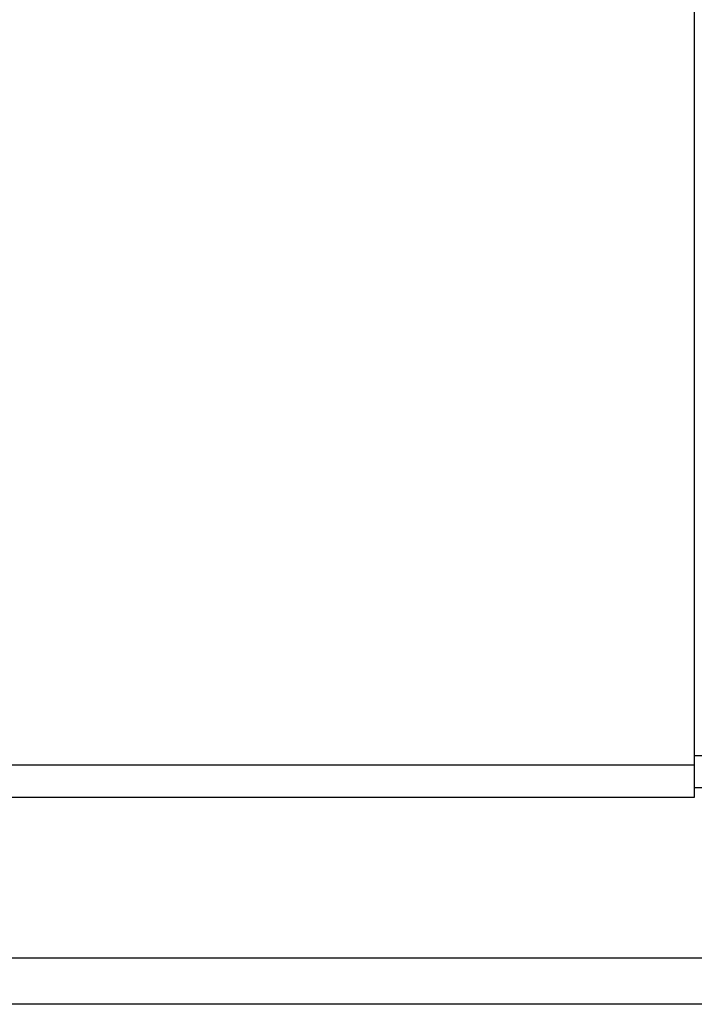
# Model space of a CAD drawing. Header units: millimetres. Extents: x 920 to 1153, y 73 to 164.
# Tile 51 of 53: x 1108 to 1119, y 88 to 103. Entities that reach past the tile are written whole.
import ezdxf

# ---------------------------------------------------------------- set-up
doc = ezdxf.new("R2010")
doc.units = ezdxf.units.MM
doc.header["$LTSCALE"] = 0.15
doc.layers.add('2', color=7, linetype='CONTINUOUS')

msp = doc.modelspace()

# ---------------------------------------------------------------- linework, layer by layer
at = {"layer": '2', "color": 0, "linetype": 'Continuous'}
for p, q in [((1118.848, 114.927), (1118.848, 91.127)), ((1118.848, 91.777), (1124.848, 91.777)), ((1118.848, 91.627), (1070.848, 91.627)), ((1124.848, 91.277), (1118.848, 91.277)), ((1118.848, 91.127), (1070.848, 91.127)), ((1152.048, 88.641), (1031.822, 88.641)), ((1152.048, 87.927), (1012.648, 87.927))]:
    msp.add_line(p, q, dxfattribs=at)

doc.saveas('drawing.dxf')
